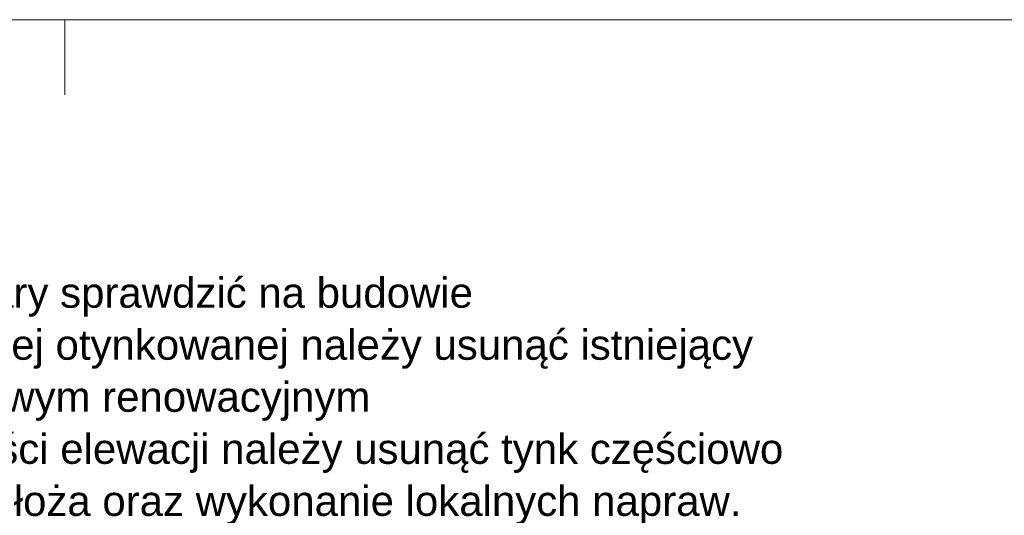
# Model space of a CAD drawing. Extents: x -396299 to -11759, y -15022 to 18278.
# Tile 191 of 205: x -48059 to -41504, y 14975 to 18278. Entities that reach past the tile are written whole.
import ezdxf

# ---------------------------------------------------------------- set-up
doc = ezdxf.new("R2010")
doc.units = 0
doc.header["$MEASUREMENT"] = 0
doc.layers.add('Arch opisy_Nr_Pióra__5', color=7, linetype='Continuous', lineweight=13)
doc.layers.add('ARCH TABELA_Nr_Pióra__21', color=7, linetype='Continuous', lineweight=13)
doc.styles.add('GENERATED_STYLE_10', font='arial.ttf')

msp = doc.modelspace()

# ---------------------------------------------------------------- linework, layer by layer
at = {"layer": 'ARCH TABELA_Nr_Pióra__21', "linetype": 'Continuous'}
for p, q in [((-86758.7, 18278.4), (-11758.7, 18278.4)), ((-47758.7, 17778.4), (-47758.7, 18278.4))]:
    msp.add_line(p, q, dxfattribs=at)

# ---------------------------------------------------------------- texts
at = {"layer": 'Arch opisy_Nr_Pióra__5', "linetype": 'Continuous', "insert": (-50536.9, 16905.7), "char_height": 200, "width": 8259.092, "attachment_point": 1, "line_spacing_factor": 1.040261, "style": 'GENERATED_STYLE_10'}
msp.add_mtext('{UWAGA:\\P1. Wszystkie wymiary sprawdzić na budowie\\P2. Z części cokołowej otynkowanej należy usunąć istniejący \\P   tynk i zastąpić nowym renowacyjnym\\P3. Z pozostałej części elewacji należy usunąć tynk częściowo \\P   odspojony od podłoża oraz wykonanie lokalnych napraw. \\P    Po usunięciu głuchych tynków, niefachowo wykonanych \\P    napraw, kotew, instalacji etc. spękanych szpachlówek i \\P   odpowiednim przygotowaniu muru, należy nałożyć nowe \\P   tynki i powłoki malarskie.}', dxfattribs=at)

doc.saveas('drawing.dxf')
